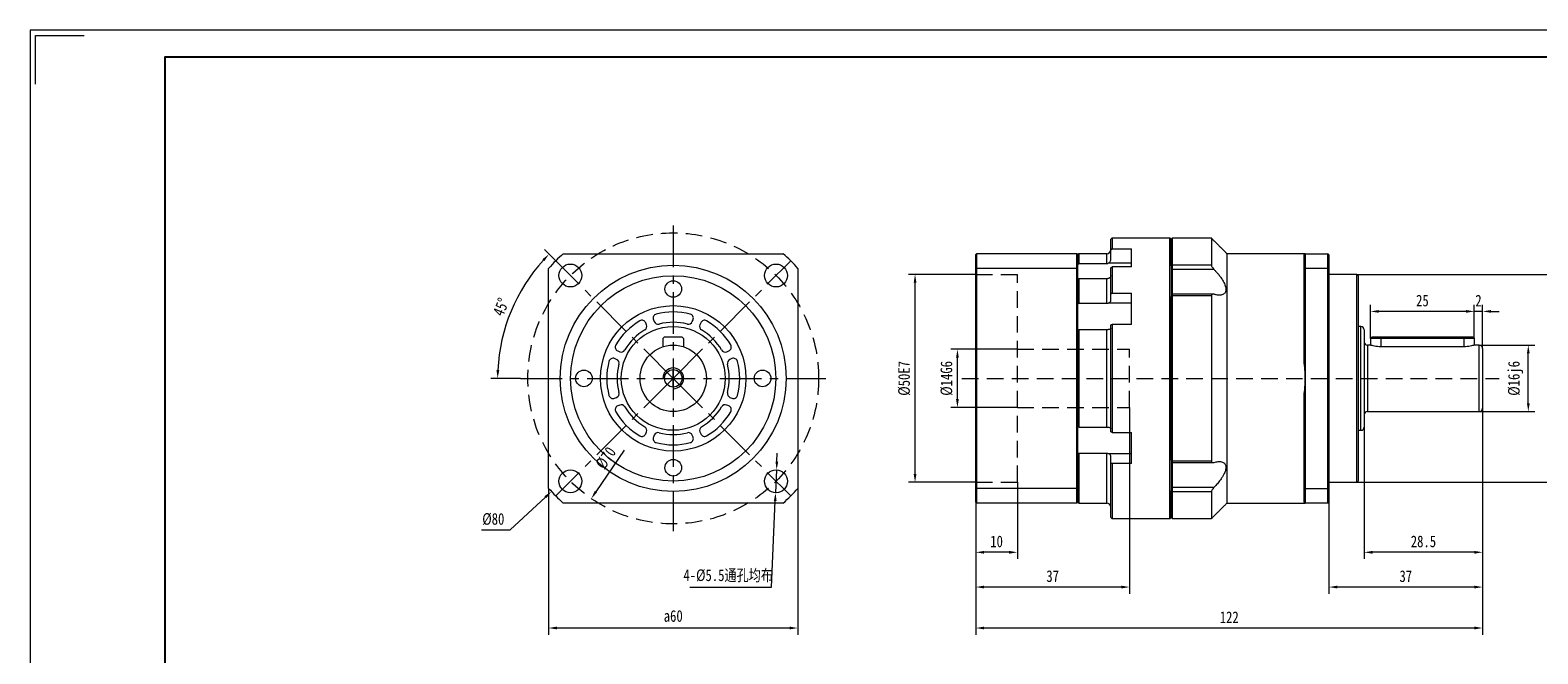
# Model space of a CAD drawing. Header units: millimetres. Extents: x -72 to 472, y -56 to 329.
# Tile 5 of 6: x -72 to 291, y 179 to 329. Entities that reach past the tile are written whole.
import ezdxf

# ---------------------------------------------------------------- set-up
doc = ezdxf.new("R2010")
doc.units = ezdxf.units.MM
doc.header["$LTSCALE"] = 8
doc.linetypes.add('CENTER', pattern=[2, 1.25, -0.25, 0.25, -0.25])
doc.linetypes.add('DASHED', pattern=[0.75, 0.5, -0.25])
doc.layers.get('0').update_dxf_attribs({"lineweight": 18})
doc.layers.add('3中心线层', color=1, linetype='CENTER', lineweight=18)
doc.layers.add('图框_外框线', color=7, linetype='Continuous', lineweight=18)
doc.styles.add('TH_GBDIM', font='txt', dxfattribs={"width": 0.8})
doc.dimstyles.new('TH_GBDIM', dxfattribs={"dimscale": 0.8, "dimtxt": 3.5, "dimasz": 2.5, "dimexe": 2, "dimexo": 0, "dimgap": 1.5, "dimtad": 1, "dimdec": 1, "dimdsep": 46, "dimtxsty": 'TH_GBDIM', "dimcen": 2.5, "dimdle": 5, "dimclrd": 4, "dimclre": 4, "dimclrt": 3, "dimadec": 0, "dimazin": 0, "dimtfac": 0.714286, "dimtdec": 1, "dimtmove": 0, "dimatfit": 3, "dimfxl": 1, "dimtolj": 1, "dimarcsym": 0})

# ---------------------------------------------------------------- blocks, each defined once
blk = doc.blocks.new('*X3')
at = {"transparency": 16777216}
blk.add_hatch(color=4, dxfattribs=at).paths.add_polyline_path([(63.5, 218.51), (64.05, 218.13), (62.65, 216.67)], flags=0)
at = {"color": 4, "transparency": 16777216}
blk.add_line((70.57, 228.28), (63.78, 218.32), dxfattribs=at)
at = {"color": 3, "transparency": 16777216, "insert": (66.16, 226.42), "char_height": 2.8, "width": 9.6834, "attachment_point": 5, "rotation": 55.6869, "style": 'TH_GBDIM'}
blk.add_mtext('%%C70', dxfattribs=at)
blk = doc.blocks.new('*X4')
at = {"transparency": 16777216}
for points in [[(107, 225.59), (107.66, 225.56), (107.25, 223.58)], [(106.59, 216.1), (107.26, 216.07), (107.01, 218.08)]]:
    blk.add_hatch(color=4, dxfattribs=at).paths.add_polyline_path(points, flags=0)
at = {"color": 4, "transparency": 16777216}
for p, q in [((107.33, 225.57), (107.42, 227.57)), ((107.25, 223.58), (107.01, 218.08)), ((106.04, 195.38), (106.92, 216.08)), ((86.37, 195.38), (106.04, 195.38))]:
    blk.add_line(p, q, dxfattribs=at)
at = {"color": 3, "transparency": 16777216, "insert": (95.6, 198.07), "char_height": 2.8, "width": 44.0533, "attachment_point": 5, "style": 'TH_GBDIM'}
blk.add_mtext('4-%%C5.5通孔均布', dxfattribs=at)
blk = doc.blocks.new('*X5')
at = {"transparency": 16777216}
for points in [[(50.87, 274.24), (51.35, 273.78), (52.49, 275.46)], [(40.5, 247.57), (39.83, 247.58), (40.11, 245.58)]]:
    blk.add_hatch(color=4, dxfattribs=at).paths.add_polyline_path(points, flags=0)
at = {"color": 4, "transparency": 16777216}
for p, q in [((57.63, 270.33), (51.36, 276.59)), ((45.63, 245.58), (38.51, 245.58))]:
    blk.add_line(p, q, dxfattribs=at)
blk.add_arc((82.38, 245.58), 42.26, 137.7116, 177.2884, dxfattribs=at)
at = {"color": 3, "transparency": 16777216, "insert": (40.93, 262.75), "char_height": 2.8, "width": 8.642, "attachment_point": 5, "rotation": 67.5, "style": 'TH_GBDIM'}
blk.add_mtext('45%%D', dxfattribs=at)
blk = doc.blocks.new('*X6')
at = {"transparency": 16777216}
for points in [[(54.38, 185.86), (54.38, 185.19), (52.38, 185.52)], [(110.38, 185.86), (110.38, 185.19), (112.38, 185.52)]]:
    blk.add_hatch(color=4, dxfattribs=at).paths.add_polyline_path(points, flags=0)
at = {"color": 4, "transparency": 16777216}
for p, q in [((52.38, 219.12), (52.38, 183.92)), ((112.38, 219.12), (112.38, 183.92)), ((110.38, 185.52), (54.38, 185.52))]:
    blk.add_line(p, q, dxfattribs=at)
at = {"color": 3, "transparency": 16777216, "insert": (82.38, 188.4), "char_height": 2.8, "width": 8.96, "attachment_point": 5, "style": 'TH_GBDIM'}
blk.add_mtext('a60', dxfattribs=at)
blk = doc.blocks.new('*X7')
at = {"transparency": 16777216}
for points in [[(140.26, 268.58), (140.93, 268.58), (140.59, 270.58)], [(140.26, 222.58), (140.93, 222.58), (140.59, 220.58)]]:
    blk.add_hatch(color=4, dxfattribs=at).paths.add_polyline_path(points, flags=0)
at = {"color": 4, "transparency": 16777216}
for p, q in [((155.22, 270.58), (138.99, 270.58)), ((140.59, 222.58), (140.59, 268.58)), ((155.22, 220.58), (138.99, 220.58))]:
    blk.add_line(p, q, dxfattribs=at)
at = {"color": 3, "transparency": 16777216, "insert": (137.99, 245.58), "char_height": 2.8, "width": 15.4311, "attachment_point": 5, "rotation": 90, "style": 'TH_GBDIM'}
blk.add_mtext('%%C50E7', dxfattribs=at)
blk = doc.blocks.new('*X8')
at = {"transparency": 16777216}
for points in [[(150.46, 250.58), (151.12, 250.58), (150.79, 252.58)], [(150.46, 240.58), (151.12, 240.58), (150.79, 238.58)]]:
    blk.add_hatch(color=4, dxfattribs=at).paths.add_polyline_path(points, flags=0)
at = {"color": 4, "transparency": 16777216}
for p, q in [((165.22, 252.58), (149.19, 252.58)), ((150.79, 240.58), (150.79, 250.58)), ((165.22, 238.58), (149.19, 238.58))]:
    blk.add_line(p, q, dxfattribs=at)
at = {"color": 3, "transparency": 16777216, "insert": (148.19, 245.58), "char_height": 2.8, "width": 15.456, "attachment_point": 5, "rotation": 90, "style": 'TH_GBDIM'}
blk.add_mtext('%%C14G6', dxfattribs=at)
blk = doc.blocks.new('*X9')
at = {"transparency": 16777216}
for points in [[(287.88, 251.58), (288.55, 251.58), (288.21, 253.58)], [(287.88, 239.58), (288.55, 239.58), (288.21, 237.58)]]:
    blk.add_hatch(color=4, dxfattribs=at).paths.add_polyline_path(points, flags=0)
at = {"color": 4, "transparency": 16777216}
for p, q in [((276.42, 253.58), (289.81, 253.58)), ((288.21, 239.58), (288.21, 251.58)), ((276.42, 237.58), (289.81, 237.58))]:
    blk.add_line(p, q, dxfattribs=at)
at = {"color": 3, "transparency": 16777216, "insert": (285.15, 245.58), "char_height": 2.8, "width": 15.456, "attachment_point": 5, "rotation": 90, "style": 'TH_GBDIM'}
blk.add_mtext('%%C16j6', dxfattribs=at)
blk = doc.blocks.new('*X10')
at = {"transparency": 16777216}
for points in [[(297.65, 268.58), (298.32, 268.58), (297.98, 270.58)], [(297.65, 222.58), (298.32, 222.58), (297.98, 220.58)]]:
    blk.add_hatch(color=4, dxfattribs=at).paths.add_polyline_path(points, flags=0)
at = {"color": 4, "transparency": 16777216}
for p, q in [((246.92, 270.58), (299.58, 270.58)), ((297.98, 268.58), (297.98, 222.58)), ((246.92, 220.58), (299.58, 220.58))]:
    blk.add_line(p, q, dxfattribs=at)
at = {"color": 3, "transparency": 16777216, "insert": (294.92, 245.58), "char_height": 2.8, "width": 15.456, "attachment_point": 5, "rotation": 90, "style": 'TH_GBDIM'}
blk.add_mtext('%%C50g6', dxfattribs=at)
blk = doc.blocks.new('*X11')
at = {"transparency": 16777216}
for points in [[(242.22, 195.71), (242.22, 195.04), (240.22, 195.38)], [(275.22, 195.71), (275.22, 195.04), (277.22, 195.38)]]:
    blk.add_hatch(color=4, dxfattribs=at).paths.add_polyline_path(points, flags=0)
at = {"color": 4, "transparency": 16777216}
for p, q in [((277.22, 238.38), (277.22, 193.78)), ((240.22, 215.88), (240.22, 193.78)), ((275.22, 195.38), (242.22, 195.38))]:
    blk.add_line(p, q, dxfattribs=at)
at = {"color": 3, "transparency": 16777216, "insert": (258.72, 197.98), "char_height": 2.8, "width": 5.6249, "attachment_point": 5, "style": 'TH_GBDIM'}
blk.add_mtext('37', dxfattribs=at)
blk = doc.blocks.new('*X12')
at = {"transparency": 16777216}
for points in [[(252.22, 262.02), (252.22, 261.36), (250.22, 261.69)], [(273.22, 262.02), (273.22, 261.36), (275.22, 261.69)]]:
    blk.add_hatch(color=4, dxfattribs=at).paths.add_polyline_path(points, flags=0)
at = {"color": 4, "transparency": 16777216}
for p, q in [((250.22, 255.18), (250.22, 263.29)), ((273.22, 261.69), (252.22, 261.69)), ((275.22, 255.18), (275.22, 263.29))]:
    blk.add_line(p, q, dxfattribs=at)
at = {"color": 3, "transparency": 16777216, "insert": (262.72, 264.29), "char_height": 2.8, "width": 5.6498, "attachment_point": 5, "style": 'TH_GBDIM'}
blk.add_mtext('25', dxfattribs=at)
blk = doc.blocks.new('*X13')
at = {"transparency": 16777216}
for points in [[(273.22, 262.03), (273.22, 261.36), (275.22, 261.69)], [(279.22, 262.03), (279.22, 261.36), (277.22, 261.69)]]:
    blk.add_hatch(color=4, dxfattribs=at).paths.add_polyline_path(points, flags=0)
at = {"color": 4, "transparency": 16777216}
for p, q in [((273.22, 261.69), (271.22, 261.69)), ((275.22, 255.58), (275.22, 263.29)), ((277.22, 261.69), (275.22, 261.69)), ((277.22, 252.78), (277.22, 263.29)), ((279.22, 261.69), (281.22, 261.69))]:
    blk.add_line(p, q, dxfattribs=at)
at = {"color": 3, "transparency": 16777216, "insert": (276.22, 264.29), "char_height": 2.8, "width": 2.464, "attachment_point": 5, "style": 'TH_GBDIM'}
blk.add_mtext('2', dxfattribs=at)
blk = doc.blocks.new('*X14')
at = {"transparency": 16777216}
for points in [[(157.22, 185.86), (157.22, 185.19), (155.22, 185.52)], [(275.22, 185.86), (275.22, 185.19), (277.22, 185.52)]]:
    blk.add_hatch(color=4, dxfattribs=at).paths.add_polyline_path(points, flags=0)
at = {"color": 4, "transparency": 16777216}
for p, q in [((277.22, 238.38), (277.22, 183.92)), ((155.22, 215.78), (155.22, 183.92)), ((275.22, 185.52), (157.22, 185.52))]:
    blk.add_line(p, q, dxfattribs=at)
at = {"color": 3, "transparency": 16777216, "insert": (216.22, 188.12), "char_height": 2.8, "width": 8.4373, "attachment_point": 5, "style": 'TH_GBDIM'}
blk.add_mtext('122', dxfattribs=at)
blk = doc.blocks.new('*X15')
at = {"transparency": 16777216}
for points in [[(157.22, 204.07), (157.22, 203.4), (155.22, 203.74)], [(163.22, 204.07), (163.22, 203.4), (165.22, 203.74)]]:
    blk.add_hatch(color=4, dxfattribs=at).paths.add_polyline_path(points, flags=0)
at = {"color": 4, "transparency": 16777216}
for p, q in [((165.22, 220.58), (165.22, 202.14)), ((155.22, 215.78), (155.22, 202.14)), ((163.22, 203.74), (157.22, 203.74))]:
    blk.add_line(p, q, dxfattribs=at)
at = {"color": 3, "transparency": 16777216, "insert": (160.22, 206.34), "char_height": 2.8, "width": 5.3262, "attachment_point": 5, "style": 'TH_GBDIM'}
blk.add_mtext('10', dxfattribs=at)
blk = doc.blocks.new('*X16')
at = {"transparency": 16777216}
for points in [[(157.22, 195.71), (157.22, 195.04), (155.22, 195.38)], [(190.22, 195.71), (190.22, 195.04), (192.22, 195.38)]]:
    blk.add_hatch(color=4, dxfattribs=at).paths.add_polyline_path(points, flags=0)
at = {"color": 4, "transparency": 16777216}
for p, q in [((192.22, 238.58), (192.22, 193.78)), ((155.22, 215.78), (155.22, 193.78)), ((190.22, 195.38), (157.22, 195.38))]:
    blk.add_line(p, q, dxfattribs=at)
at = {"color": 3, "transparency": 16777216, "insert": (173.72, 197.98), "char_height": 2.8, "width": 5.6249, "attachment_point": 5, "style": 'TH_GBDIM'}
blk.add_mtext('37', dxfattribs=at)
blk = doc.blocks.new('*X26')
at = {"transparency": 16777216}
blk.add_hatch(color=4, dxfattribs=at).paths.add_polyline_path([(51.37, 217.25), (51.82, 216.76), (53.06, 218.36)], flags=0)
at = {"color": 4, "transparency": 16777216}
for p, q in [((82.38, 243.58), (82.38, 247.58)), ((80.38, 245.58), (84.38, 245.58)), ((43.1, 209.11), (51.6, 217)), ((36.24, 209.11), (43.1, 209.11))]:
    blk.add_line(p, q, dxfattribs=at)
at = {"color": 3, "transparency": 16777216, "insert": (39.07, 211.71), "char_height": 2.8, "width": 9.1093, "attachment_point": 5, "style": 'TH_GBDIM'}
blk.add_mtext('%%C80', dxfattribs=at)
blk = doc.blocks.new('*X28')
at = {"transparency": 16777216}
for points in [[(250.72, 204.07), (250.72, 203.4), (248.72, 203.74)], [(275.22, 204.07), (275.22, 203.4), (277.22, 203.74)]]:
    blk.add_hatch(color=4, dxfattribs=at).paths.add_polyline_path(points, flags=0)
at = {"color": 4, "transparency": 16777216}
for p, q in [((277.22, 238.38), (277.22, 202.14)), ((248.72, 233.88), (248.72, 202.14)), ((275.22, 203.74), (250.72, 203.74))]:
    blk.add_line(p, q, dxfattribs=at)
at = {"color": 3, "transparency": 16777216, "insert": (262.97, 206.34), "char_height": 2.8, "width": 12.0213, "attachment_point": 5, "style": 'TH_GBDIM'}
blk.add_mtext('28.5', dxfattribs=at)

msp = doc.modelspace()

# ---------------------------------------------------------------- linework, layer by layer
at = {"color": 7, "linetype": 'Continuous', "lineweight": 15}
for p, q in [((187.72, 276.45), (187.72, 279.03)), ((187.72, 274.14), (187.72, 276.45)), ((188.02, 279.33), (188.02, 276.73)), ((188.02, 276.73), (192.72, 276.73)), ((192.72, 272.4), (192.72, 276.73)), ((201.92, 245.58), (201.92, 279.33)), ((202.22, 272.63), (202.22, 279.03)), ((202.22, 279.03), (202.22, 245.58)), ((202.52, 279.33), (202.52, 272.87)), ((211.92, 279.33), (211.92, 272.87)), ((55.92, 275.58), (108.84, 275.58)), ((155.22, 271.96), (155.22, 275.38)), ((155.42, 275.58), (155.42, 272.03)), ((179.52, 275.58), (155.42, 275.58)), ((179.52, 272.03), (179.52, 275.58)), ((179.72, 275.38), (179.72, 271.96)), ((180.02, 275.58), (180.02, 273.2)), ((180.02, 273.2), (186.72, 273.2)), ((186.72, 273.2), (186.72, 275.58)), ((192.72, 273.27), (187.1, 273.27)), ((188.02, 272.4), (188.02, 266.06)), ((192.72, 272.4), (188.02, 272.4)), ((202.52, 272.87), (202.22, 272.63)), ((202.52, 272.87), (202.52, 271.76)), ((202.52, 272.87), (211.92, 272.87)), ((215.67, 275.58), (215.67, 215.58)), ((234.22, 271.92), (234.22, 275.28)), ((234.52, 275.58), (234.52, 272.03)), ((234.52, 275.58), (239.92, 275.58)), ((239.92, 272.03), (239.92, 275.58)), ((240.22, 275.28), (240.22, 271.92)), ((52.38, 219.12), (52.38, 272.03)), ((112.38, 272.03), (112.38, 219.12)), ((155.22, 219.19), (155.22, 271.96)), ((155.42, 272.03), (155.42, 219.12)), ((179.52, 272.03), (155.42, 272.03)), ((179.52, 219.12), (179.52, 272.03)), ((179.72, 271.96), (179.72, 219.19)), ((180.02, 269.52), (180.02, 263.65)), ((186.72, 269.52), (180.02, 269.52)), ((186.72, 263.65), (186.72, 269.52)), ((187.72, 265.87), (187.72, 272.17)), ((202.52, 271.76), (202.22, 271.85)), ((202.52, 271.76), (202.52, 265.84)), ((212.59, 271.76), (202.52, 271.76)), ((234.22, 249.81), (234.22, 271.92)), ((239.92, 272.03), (234.52, 272.03)), ((234.52, 272.03), (234.52, 245.58)), ((239.92, 219.12), (239.92, 272.03)), ((240.22, 271.92), (240.22, 219.23)), ((246.92, 245.58), (246.92, 270.58)), ((247.22, 270.28), (247.22, 245.58)), ((187.72, 264.29), (187.72, 265.87)), ((188.02, 266.06), (192.72, 266.06)), ((192.72, 258.56), (192.72, 266.06)), ((202.52, 265.43), (202.22, 265.25)), ((202.22, 225.9), (202.22, 265.25)), ((202.52, 265.84), (202.52, 265.43)), ((202.52, 265.43), (202.52, 225.72)), ((211.92, 265.43), (202.52, 265.43)), ((211.92, 265.43), (211.92, 225.72)), ((180.02, 263.65), (186.72, 263.65)), ((192.72, 263.7), (187.1, 263.7)), ((75.96, 258.46), (75.77, 258.93)), ((77.61, 259.69), (77.81, 259.23)), ((86.95, 259.23), (87.14, 259.69)), ((88.99, 258.93), (88.8, 258.46)), ((187.72, 232.7), (187.72, 258.46)), ((188.02, 258.56), (188.02, 232.59)), ((192.72, 258.56), (188.02, 258.56)), ((247.92, 245.58), (247.92, 258.08)), ((180.02, 257.28), (180.02, 233.88)), ((186.72, 257.28), (180.02, 257.28)), ((186.72, 233.88), (186.72, 257.28)), ((248.72, 257.28), (248.72, 245.58)), ((250.22, 255.18), (250.62, 255.58)), ((250.22, 255.18), (250.22, 253.58)), ((250.62, 255.58), (274.82, 255.58)), ((252.72, 255.58), (252.72, 253.18)), ((272.72, 255.58), (272.72, 253.18)), ((274.82, 255.58), (275.22, 255.18)), ((275.22, 255.18), (275.22, 253.58)), ((69.03, 252.19), (69.49, 252)), ((95.26, 252), (95.73, 252.19)), ((249.52, 253.58), (249.52, 245.58)), ((272.72, 253.18), (252.72, 253.18)), ((276.42, 245.58), (276.42, 253.58)), ((277.22, 252.78), (277.22, 245.58)), ((68.73, 250.15), (68.26, 250.34)), ((96.5, 250.34), (96.03, 250.15)), ((201.92, 211.83), (201.92, 245.58)), ((202.22, 245.58), (202.22, 212.13)), ((234.52, 245.58), (234.52, 219.12)), ((246.92, 220.58), (246.92, 245.58)), ((247.22, 245.58), (247.22, 220.88)), ((247.92, 233.08), (247.92, 245.58)), ((248.72, 245.58), (248.72, 233.88)), ((249.52, 245.58), (249.52, 237.58)), ((276.42, 237.58), (276.42, 245.58)), ((277.22, 245.58), (277.22, 238.38)), ((68.26, 240.81), (68.73, 241)), ((96.03, 241), (96.5, 240.81)), ((234.22, 219.23), (234.22, 241.34)), ((69.49, 239.16), (69.03, 238.96)), ((95.73, 238.96), (95.26, 239.16)), ((75.77, 232.22), (75.96, 232.69)), ((88.8, 232.69), (88.99, 232.22)), ((180.02, 233.88), (186.72, 233.88)), ((188.02, 232.59), (192.72, 232.59)), ((192.72, 225.09), (192.72, 232.59)), ((77.81, 231.93), (77.61, 231.46)), ((87.14, 231.46), (86.95, 231.93)), ((186.72, 227.5), (180.02, 227.5)), ((180.02, 227.5), (180.02, 215.58)), ((186.72, 215.58), (186.72, 227.5)), ((192.72, 227.45), (187.1, 227.45)), ((187.72, 225.28), (187.72, 226.86)), ((187.72, 212.13), (187.72, 225.28)), ((188.02, 225.09), (188.02, 211.83)), ((192.72, 225.09), (188.02, 225.09)), ((202.22, 225.9), (202.52, 225.72)), ((202.52, 225.72), (211.92, 225.72)), ((202.52, 225.72), (202.52, 225.31)), ((202.52, 225.31), (202.52, 219.39)), ((155.22, 215.78), (155.22, 219.19)), ((179.52, 219.12), (155.42, 219.12)), ((155.42, 219.12), (155.42, 215.58)), ((179.52, 215.58), (179.52, 219.12)), ((179.72, 219.19), (179.72, 215.78)), ((202.22, 219.3), (202.52, 219.39)), ((202.22, 218.53), (202.52, 218.28)), ((202.22, 212.13), (202.22, 218.53)), ((202.52, 219.39), (212.59, 219.39)), ((202.52, 219.39), (202.52, 218.28)), ((211.92, 218.28), (202.52, 218.28)), ((202.52, 218.28), (202.52, 211.83)), ((211.92, 218.28), (211.92, 211.83)), ((234.22, 215.88), (234.22, 219.23)), ((234.52, 219.12), (234.52, 215.58)), ((234.52, 219.12), (239.92, 219.12)), ((239.92, 215.58), (239.92, 219.12)), ((240.22, 219.23), (240.22, 215.88)), ((108.84, 215.58), (55.92, 215.58)), ((179.52, 215.58), (155.42, 215.58)), ((239.92, 215.58), (234.52, 215.58))]:
    msp.add_line(p, q, dxfattribs=at)
at = {"color": 6, "linetype": 'DASHED'}
for p, q in [((155.22, 270.58), (165.22, 270.58)), ((165.22, 252.58), (192.22, 252.58)), ((165.22, 238.58), (192.22, 238.58)), ((155.22, 220.58), (165.22, 220.58))]:
    msp.add_line(p, q, dxfattribs=at)
at = {"color": 6, "linetype": 'DASHED', "lineweight": 15}
for p, q in [((165.22, 220.58), (165.22, 270.58)), ((192.22, 238.58), (192.22, 252.58))]:
    msp.add_line(p, q, dxfattribs=at)
for p, q in [((80.28, 255.58), (79.88, 255.18)), ((79.88, 255.18), (79.88, 253.18)), ((80.28, 255.58), (84.48, 255.58)), ((84.48, 255.58), (84.88, 255.18)), ((84.88, 255.18), (84.88, 253.18))]:
    msp.add_line(p, q)
at = {"color": 0}
for p, q in [((275.22, 255.18), (250.22, 255.18)), ((250.24, 253.57), (250.22, 253.58)), ((275.19, 253.57), (275.22, 253.58))]:
    msp.add_line(p, q, dxfattribs=at)
at = {"color": 1, "linetype": 'DASHED'}
msp.add_line((151.89, 245.58), (281.23, 245.58), dxfattribs=at)
msp.add_circle((82.38, 245.58), 35, dxfattribs=at)
at = {"color": 7, "linetype": 'Continuous', "lineweight": 15}
for centre, radius in [((57.63, 270.33), 2.75), ((82.38, 245.58), 27.2), ((107.13, 270.33), 2.75), ((82.38, 245.58), 24.7), ((82.38, 267.08), 2), ((82.38, 245.58), 17.5), ((82.38, 245.58), 12.5), ((60.88, 245.58), 2), ((103.88, 245.58), 2), ((82.38, 224.08), 2), ((57.63, 220.83), 2.75), ((107.13, 220.83), 2.75)]:
    msp.add_circle(centre, radius, dxfattribs=at)
at = {"color": 0}
msp.add_circle((82.38, 245.58), 8, dxfattribs=at)
msp.add_circle((82.38, 245.58), 2.1)
at = {"color": 7, "linetype": 'Continuous', "lineweight": 15}
for centre, radius, start, end in [((186.72, 276.58), 1, 270, 0), ((82.38, 245.58), 40, 131.4096, 138.5904), ((82.38, 245.58), 40, 41.4096, 48.5904), ((82.38, 245.58), 16, 75.1623, 104.8377), ((82.38, 245.58), 16, 120.1623, 149.8377), ((74.84, 258.55), 1, 22.5, 120.1623), ((75.03, 258.08), 1, 300.4281, 22.5), ((78.54, 260.08), 1, 104.8377, 202.5), ((78.73, 259.61), 1, 202.5, 284.5719), ((82.38, 245.58), 13.5, 75.4281, 104.5719), ((86.03, 259.61), 1, 255.4281, 337.5), ((86.22, 260.08), 1, 337.5, 75.1623), ((89.72, 258.08), 1, 157.5, 239.5719), ((89.92, 258.55), 1, 59.8377, 157.5), ((82.38, 245.58), 16, 30.1623, 59.8377), ((247.92, 257.28), 0.8, 0, 90), ((82.38, 245.58), 13.5, 120.4281, 149.5719), ((82.38, 245.58), 13.5, 30.4281, 59.5719), ((249.52, 254.38), 0.8, 180, 270), ((69.41, 253.11), 1, 149.8377, 247.5), ((69.88, 252.92), 1, 247.5, 329.5719), ((94.88, 252.92), 1, 210.4281, 292.5), ((95.35, 253.11), 1, 292.5, 30.1623), ((276.42, 252.78), 0.8, 360, 90), ((82.38, 245.58), 16, 165.1623, 194.8377), ((67.88, 249.42), 1, 67.5, 165.1623), ((68.35, 249.22), 1, 345.4281, 67.5), ((82.38, 245.58), 13.5, 165.4281, 194.5719), ((96.41, 249.22), 1, 112.5, 194.5719), ((82.38, 245.58), 13.5, 345.4281, 14.5719), ((96.88, 249.42), 1, 14.8377, 112.5), ((82.38, 245.58), 16, 345.1623, 14.8377), ((204.52, 245.58), 30, 0, 8.1096), ((204.52, 245.58), 30, 351.8904, 0), ((67.88, 241.74), 1, 194.8377, 292.5), ((68.35, 241.93), 1, 292.5, 14.5719), ((96.41, 241.93), 1, 165.4281, 247.5), ((96.88, 241.74), 1, 247.5, 345.1623), ((69.41, 238.04), 1, 112.5, 210.1623), ((82.38, 245.58), 16, 210.1623, 239.8377), ((69.88, 238.23), 1, 30.4281, 112.5), ((82.38, 245.58), 13.5, 210.4281, 239.5719), ((82.38, 245.58), 13.5, 300.4281, 329.5719), ((82.38, 245.58), 16, 300.1623, 329.8377), ((94.88, 238.23), 1, 67.5, 149.5719), ((95.35, 238.04), 1, 329.8377, 67.5), ((249.52, 236.78), 0.8, 90, 180), ((276.42, 238.38), 0.8, 270, 0), ((75.03, 233.07), 1, 337.5, 59.5719), ((78.73, 231.54), 1, 75.4281, 157.5), ((82.38, 245.58), 13.5, 255.4281, 284.5719), ((86.03, 231.54), 1, 22.5, 104.5719), ((89.72, 233.07), 1, 120.4281, 202.5), ((247.92, 233.88), 0.8, 270, 0), ((74.84, 232.61), 1, 239.8377, 337.5), ((78.54, 231.08), 1, 157.5, 255.1623), ((82.38, 245.58), 16, 255.1623, 284.8377), ((86.22, 231.08), 1, 284.8377, 22.5), ((89.92, 232.61), 1, 202.5, 300.1623), ((82.38, 245.58), 40, 221.4096, 228.5904), ((82.38, 245.58), 40, 311.4096, 318.5904), ((186.72, 214.58), 1, 0, 90)]:
    msp.add_arc(centre, radius, start, end, dxfattribs=at)
at = {"color": 4}
msp.add_arc((82.38, 245.58), 2.5, 270, 180, dxfattribs=at)
at = {"color": 7, "linetype": 'Continuous', "lineweight": 15}
for points in [[(188.02, 279.33), (187.72, 279.03)], [(188.02, 276.73), (187.72, 276.45)], [(201.92, 279.33), (188.02, 279.33)], [(202.22, 279.03), (201.92, 279.33)], [(202.52, 279.33), (202.22, 279.03)], [(211.92, 279.33), (202.52, 279.33)], [(215.67, 275.58), (211.92, 279.33)], [(155.42, 275.58), (155.22, 275.38)], [(179.72, 275.38), (179.52, 275.58)], [(180.02, 275.58), (179.72, 275.28)], [(180.02, 273.2), (179.72, 272.91)], [(186.72, 275.58), (180.02, 275.58)], [(186.72, 273.2), (187.1, 273.27)], [(187.72, 272.17), (188.02, 272.4)], [(234.52, 275.58), (215.67, 275.58)], [(234.22, 275.28), (234.52, 275.58)], [(240.22, 275.28), (239.92, 275.58)], [(155.22, 271.96), (155.42, 272.03)], [(179.52, 272.03), (179.72, 271.96)], [(179.72, 269.3), (180.02, 269.52)], [(187.1, 269.58), (186.72, 269.52)], [(234.22, 271.92), (234.52, 272.03)], [(239.92, 272.03), (240.22, 271.92)], [(246.92, 270.58), (240.22, 270.58)], [(247.22, 270.28), (246.92, 270.58)], [(188.02, 266.06), (187.72, 265.87)], [(202.52, 265.84), (202.22, 265.54)], [(212.32, 265.84), (202.52, 265.84)], [(180.02, 263.65), (179.72, 263.44)], [(186.72, 263.65), (187.1, 263.7)], [(187.72, 258.46), (188.02, 258.56)], [(247.92, 258.08), (247.22, 258.08)], [(179.72, 257.19), (180.02, 257.28)], [(187.1, 257.3), (186.72, 257.28)], [(250.22, 253.58), (249.52, 253.58)], [(276.42, 253.58), (275.22, 253.58)], [(249.52, 237.58), (276.42, 237.58)], [(180.02, 233.88), (179.72, 233.96)], [(186.72, 233.88), (187.1, 233.85)], [(188.02, 232.59), (187.72, 232.7)], [(247.22, 233.08), (247.92, 233.08)], [(179.72, 227.71), (180.02, 227.5)], [(187.1, 227.45), (186.72, 227.5)], [(187.72, 225.28), (188.02, 225.09)], [(202.22, 225.61), (202.52, 225.31)], [(202.52, 225.31), (212.33, 225.31)], [(155.22, 219.19), (155.42, 219.12)], [(179.52, 219.12), (179.72, 219.19)], [(234.52, 219.12), (234.22, 219.23)], [(239.92, 219.12), (240.22, 219.23)], [(240.22, 220.58), (246.92, 220.58)], [(246.92, 220.58), (247.22, 220.88)], [(155.22, 215.78), (155.42, 215.58)], [(179.52, 215.58), (179.72, 215.78)], [(179.72, 215.88), (180.02, 215.58)], [(180.02, 215.58), (186.72, 215.58)], [(211.92, 211.83), (215.67, 215.58)], [(215.67, 215.58), (234.52, 215.58)], [(234.52, 215.58), (234.22, 215.88)], [(239.92, 215.58), (240.22, 215.88)], [(187.72, 212.13), (188.02, 211.83)], [(188.02, 211.83), (201.92, 211.83)], [(201.92, 211.83), (202.22, 212.13)], [(202.22, 212.13), (202.52, 211.83)], [(202.52, 211.83), (211.92, 211.83)]]:
    msp.add_open_spline(points, degree=1, dxfattribs=at)
for points, knots in [([(187.1, 273.27), (187.2, 273.32), (187.4, 273.42), (187.61, 273.68), (187.71, 273.93), (187.71, 274.09), (187.72, 274.14)], [0, 0, 0, 0, 0.323098, 0.64671, 0.970624, 1.130693, 1.130693, 1.130693, 1.130693]), ([(211.92, 272.87), (211.92, 272.81), (211.94, 272.69), (212.05, 272.44), (212.26, 272.11), (212.47, 271.89), (212.59, 271.76)], [0, 0, 0, 0, 0.244975, 0.488866, 0.8286, 1.318557, 1.318557, 1.318557, 1.318557]), ([(187.72, 270.29), (187.72, 270.26), (187.71, 270.19), (187.68, 270.07), (187.62, 269.95), (187.53, 269.84), (187.42, 269.74), (187.29, 269.66), (187.18, 269.61), (187.11, 269.58), (187.1, 269.58)], [0, 0, 0, 0, 0.09808, 0.240109, 0.386258, 0.528258, 0.674385, 0.816253, 0.962246, 1.004169, 1.004169, 1.004169, 1.004169]), ([(212.59, 271.76), (212.75, 271.59), (213.07, 271.25), (213.58, 270.66), (214.11, 270), (214.57, 269.31), (214.93, 268.67), (215.18, 268.12), (215.34, 267.63), (215.42, 267.19), (215.42, 266.79), (215.35, 266.45), (215.22, 266.17), (215, 265.92), (214.69, 265.71), (214.2, 265.57), (213.57, 265.56), (212.99, 265.67), (212.66, 265.77), (212.59, 265.8)], [0, 0, 0, 0, 0.553903, 1.112192, 1.806377, 2.515067, 3.037171, 3.57201, 3.995519, 4.43065, 4.854542, 5.292183, 5.696546, 6.110001, 6.710526, 7.328053, 8.200463, 9.097057, 9.340374, 9.340374, 9.340374, 9.340374]), ([(212.59, 265.8), (212.47, 265.82), (212.28, 265.87), (212.07, 265.79), (211.94, 265.65), (211.92, 265.5), (211.92, 265.43)], [0, 0, 0, 0, 0.3230947, 0.5557211, 0.7411427, 0.9227122, 0.9227122, 0.9227122, 0.9227122]), ([(187.1, 263.7), (187.15, 263.71), (187.25, 263.75), (187.39, 263.81), (187.5, 263.89), (187.6, 263.98), (187.66, 264.08), (187.71, 264.19), (187.71, 264.26), (187.72, 264.29)], [0, 0, 0, 0, 0.1293123, 0.2623627, 0.391927, 0.5252421, 0.6549272, 0.7883656, 0.9180313, 0.9180313, 0.9180313, 0.9180313]), ([(187.72, 257.62), (187.72, 257.61), (187.71, 257.55), (187.63, 257.47), (187.43, 257.37), (187.23, 257.32), (187.11, 257.3), (187.1, 257.3)], [0, 0, 0, 0, 0.0718302, 0.2821317, 0.4923948, 0.7024636, 0.7331662, 0.7331662, 0.7331662, 0.7331662]), ([(252.72, 253.18), (252.44, 253.18), (251.9, 253.2), (251.16, 253.33), (250.6, 253.46), (250.26, 253.56), (250.25, 253.57), (250.24, 253.57)], [0, 0, 0, 0, 0.52154, 1.042445, 1.579624, 2.128707, 2.512069, 2.512069, 2.512069, 2.512069]), ([(275.19, 253.57), (275.2, 253.57), (275.23, 253.58), (275.03, 253.52), (274.59, 253.4), (273.92, 253.26), (273.26, 253.18), (272.84, 253.18), (272.72, 253.18)], [0, 0, 0, 0, 0.150617, 0.671245, 1.198434, 1.747576, 2.302572, 2.548359, 2.548359, 2.548359, 2.548359]), ([(187.1, 233.85), (187.2, 233.83), (187.4, 233.8), (187.61, 233.7), (187.71, 233.61), (187.71, 233.55), (187.72, 233.53)], [0, 0, 0, 0, 0.2094481, 0.4192301, 0.629207, 0.7329719, 0.7329719, 0.7329719, 0.7329719]), ([(187.72, 226.86), (187.72, 226.88), (187.71, 226.98), (187.63, 227.15), (187.43, 227.33), (187.23, 227.42), (187.11, 227.45), (187.1, 227.45)], [0, 0, 0, 0, 0.0898846, 0.3530449, 0.6161573, 0.8790264, 0.9174461, 0.9174461, 0.9174461, 0.9174461]), ([(211.92, 225.72), (211.92, 225.65), (211.94, 225.52), (212.05, 225.37), (212.26, 225.28), (212.47, 225.33), (212.59, 225.36)], [0, 0, 0, 0, 0.1713953, 0.3420314, 0.579724, 0.9225193, 0.9225193, 0.9225193, 0.9225193]), ([(212.59, 225.36), (212.91, 225.44), (213.44, 225.58), (214.11, 225.58), (214.58, 225.48), (214.94, 225.29), (215.25, 224.98), (215.46, 224.43), (215.39, 223.61), (215.08, 222.77), (214.68, 222.03), (214.19, 221.27), (213.57, 220.45), (212.99, 219.81), (212.66, 219.47), (212.59, 219.39)], [0, 0, 0, 0, 1.111824, 1.814206, 2.51566, 3.044836, 3.573295, 4.429537, 5.28825, 6.104435, 6.713373, 7.323287, 8.207715, 9.093504, 9.336986, 9.336986, 9.336986, 9.336986]), ([(212.59, 219.39), (212.47, 219.27), (212.28, 219.06), (212.07, 218.73), (211.94, 218.47), (211.92, 218.35), (211.92, 218.28)], [0, 0, 0, 0, 0.46169, 0.794105, 1.059066, 1.318522, 1.318522, 1.318522, 1.318522])]:
    msp.add_open_spline(points, degree=3, knots=knots, dxfattribs=at)
at = {"layer": '3中心线层'}
for p, q in [((82.38, 282.33), (82.38, 208.83)), ((82.38, 245.58), (54.09, 273.86)), ((82.38, 245.58), (110.66, 273.86)), ((45.63, 245.58), (119.13, 245.58)), ((82.38, 245.58), (54.09, 217.29)), ((82.38, 245.58), (110.66, 217.29))]:
    msp.add_line(p, q, dxfattribs=at)
at = {"layer": '图框_外框线', "color": 3}
msp.add_lwpolyline([(-72.42, -55.69), (472.08, -55.69), (472.08, 329.35), (-72.42, 329.35)], close=True, dxfattribs=at)
msp.add_lwpolyline([(-71.13, 316.38), (-71.13, 328.05), (-59.46, 328.05)], dxfattribs=at)
at = {"layer": '图框_外框线', "color": 3, "lineweight": 25}
msp.add_lwpolyline([(-40.01, -49.21), (465.59, -49.21), (465.59, 322.86), (-40.01, 322.86)], close=True, dxfattribs=at)

# ---------------------------------------------------------------- dimensions: what is measured, and where the dimension line sits
at = {"color": 0}
dim = msp.add_angular_dim_2l(base=(43.33, 261.75), line1=((45.63, 245.58), (119.13, 245.58)), line2=((82.38, 245.58), (57.63, 270.33)), dimstyle='TH_GBDIM', override={"dimtad": 1, "dimtih": 0, "dimtoh": 0, "dimsah": 1, "dimtdec": 0, "dimtzin": 0}, dxfattribs=at)
dim.commit()
dim.dimension.update_dxf_attribs({"geometry": '*X5', "text_midpoint": (40.93, 262.75)})
for p1, p2, override, picture, middle in [((111.69, 272.79), (53.06, 218.36), {"dimtih": 1, "dimtoh": 1, "dimpost": '%%C<>', "dimsah": 1, "dimtofl": 0, "dimtzin": 0}, '*X26', (43.1, 209.11)), ((102.11, 274.49), (62.65, 216.67), {"dimpost": '%%C<>', "dimsah": 1, "dimtzin": 0}, '*X3', (68.3, 224.95))]:
    dim = msp.add_diameter_dim_2p(p1=p1, p2=p2, dimstyle='TH_GBDIM', override=override, dxfattribs=at)
    dim.commit()
    dim.dimension.update_dxf_attribs({"geometry": picture, "text_midpoint": middle, "dimtype": 163})
for base, p1, p2, text, picture, middle in [((140.59, 270.58), (155.22, 220.58), (155.22, 270.58), '%%C<>E7', '*X7', (137.99, 245.58)), ((297.98, 220.58), (246.92, 270.58), (246.92, 220.58), '%%C<>g6', '*X10', (294.92, 245.58)), ((150.79, 252.58), (165.22, 238.58), (165.22, 252.58), '%%C<>G6', '*X8', (148.19, 245.58)), ((288.21, 253.58), (276.42, 237.58), (276.42, 253.58), '%%C<>j6', '*X9', (285.15, 245.58))]:
    dim = msp.add_linear_dim(base=base, p1=p1, p2=p2, angle=90, text=text, dimstyle='TH_GBDIM', override={"dimsah": 1, "dimtzin": 0}, dxfattribs=at)
    dim.commit()
    dim.dimension.update_dxf_attribs({"geometry": picture, "text_midpoint": middle})
dim = msp.add_linear_dim(base=(250.22, 261.69), p1=(275.22, 255.18), p2=(250.22, 255.18), dimstyle='TH_GBDIM', override={"dimsah": 1, "dimtzin": 0}, dxfattribs=at)
dim.commit()
dim.dimension.update_dxf_attribs({"geometry": '*X12', "text_midpoint": (262.72, 264.29)})
for base, p1, p2, picture, middle in [((275.22, 261.69), (277.22, 252.78), (275.22, 255.58), '*X13', (276.22, 261.69)), ((155.22, 195.38), (192.22, 238.58), (155.22, 215.78), '*X16', (173.72, 195.38)), ((155.22, 185.52), (277.22, 238.38), (155.22, 215.78), '*X14', (216.22, 185.52)), ((240.22, 195.38), (277.22, 238.38), (240.22, 215.88), '*X11', (258.72, 195.38)), ((248.72, 203.74), (277.22, 238.38), (248.72, 233.88), '*X28', (262.97, 203.74)), ((155.22, 203.74), (165.22, 220.58), (155.22, 215.78), '*X15', (160.22, 203.74))]:
    dim = msp.add_linear_dim(base=base, p1=p1, p2=p2, dimstyle='TH_GBDIM', override={"dimsah": 1, "dimtzin": 0}, dxfattribs=at)
    dim.commit()
    dim.dimension.update_dxf_attribs({"geometry": picture, "text_midpoint": middle, "dimtype": 160})
dim = msp.add_diameter_dim_2p(p1=(107.25, 223.58), p2=(107.01, 218.08), text='4-<>通孔均布', dimstyle='TH_GBDIM', override={"dimtoh": 1, "dimpost": '%%C<>', "dimsah": 1, "dimtzin": 0}, dxfattribs=at)
dim.commit()
dim.dimension.update_dxf_attribs({"geometry": '*X4', "text_midpoint": (106.04, 195.38), "dimtype": 163})
dim = msp.add_linear_dim(base=(52.38, 185.52), p1=(112.38, 219.12), p2=(52.38, 219.12), text='a<>', dimstyle='TH_GBDIM', override={"dimsah": 1, "dimtzin": 0}, dxfattribs=at)
dim.commit()
dim.dimension.update_dxf_attribs({"geometry": '*X6', "text_midpoint": (82.38, 188.4)})

doc.saveas('drawing.dxf')
